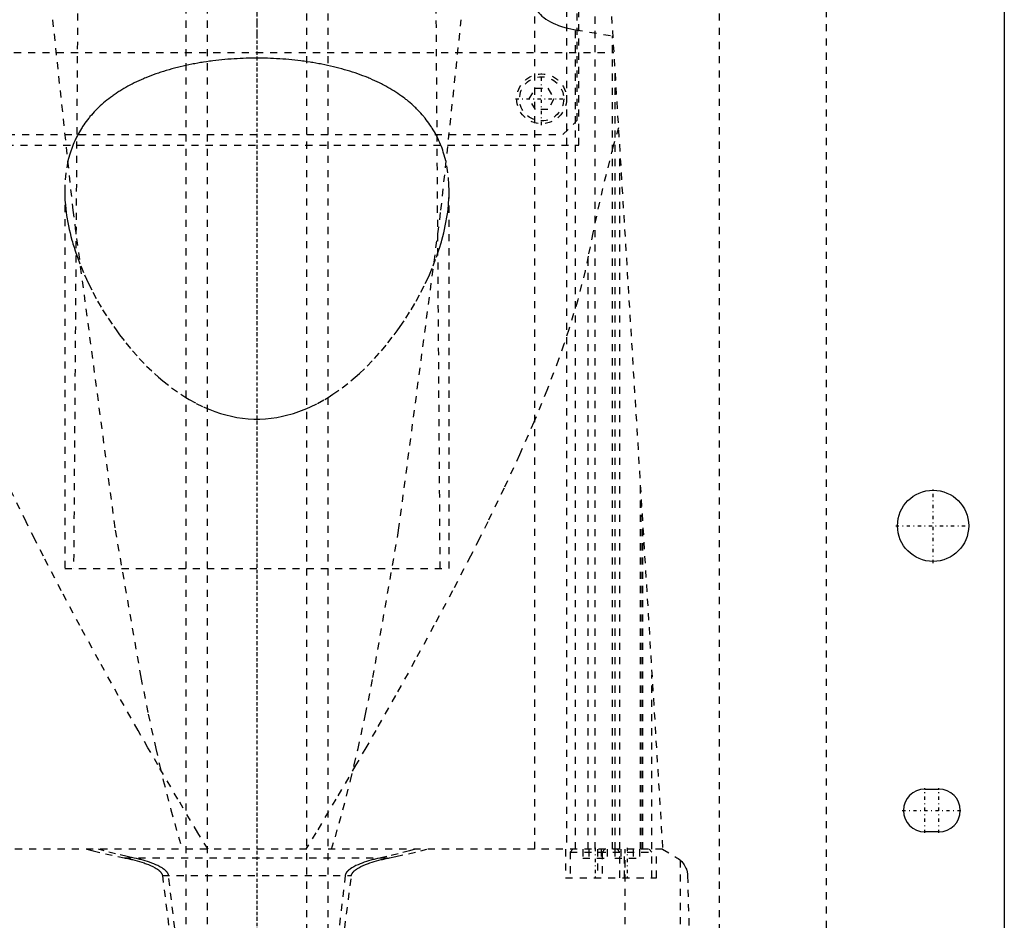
# Model space of a CAD drawing. Extents: x -105 to 105, y -137 to 442.
# Tile 6 of 10: x -33 to 105, y 67 to 194. Entities that reach past the tile are written whole.
import ezdxf

# ---------------------------------------------------------------- set-up
doc = ezdxf.new("R2010")
doc.units = 0
doc.linetypes.add('CENTER', pattern=[1.5, 0.45, -0.5, 0.05, -0.5])
doc.linetypes.add('DASHED', pattern=[2, 1, -1])
for name, color, linetype in [('AM_0', 7, 'CONTINUOUS'), ('AM_3', 7, 'DASHED'), ('AM_7', 7, 'CENTER')]:
    doc.layers.add(name, color=color, linetype=linetype)

msp = doc.modelspace()

# ---------------------------------------------------------------- linework, layer by layer
at = {"layer": 'AM_0', "color": 7, "linetype": 'CONTINUOUS'}
for p, q in [((105, 311.5), (105, 21.5)), ((93.82, 85.5), (95.82, 85.5)), ((95.82, 79.5), (93.82, 79.5))]:
    msp.add_line(p, q, dxfattribs=at)
msp.add_circle((95, 122.5), 5, dxfattribs=at)
for centre, start, end in [((93.82, 82.5), 90, 270), ((95.82, 82.5), 270, 90)]:
    msp.add_arc(centre, 3, start, end, dxfattribs=at)
at = {"layer": 'AM_3', "color": 6, "linetype": 'DASHED'}
for p, q in [((-7, 415.5), (-7, -110.5)), ((7, -110.5), (7, 415.5)), ((-10, 403.5), (-10, -70.5)), ((10, -70.5), (10, 403.5)), ((65, 37.5), (65, 292.5)), ((80, 30), (80, 291.5)), ((45.21, 176), (45.21, 269)), ((45, 179.5), (45, 265.5)), ((43.5, 247.02), (43.5, 77.05)), ((47, 240), (57, 77.05)), ((47.5, 77.05), (47.5, 200.01)), ((-25.18, 196.5), (-25.75, 116.5)), ((25.75, 116.5), (25.18, 196.5)), ((39, 196.08), (39, 77.05)), ((44.74, 77.05), (44.74, 192.21)), ((44.74, 192.21), (49.99, 191.33)), ((49.95, 77.05), (49.95, 191.34)), ((-50.13, 189), (50.13, 189)), ((50.31, 77.05), (50.31, 186.12)), ((38.27, 182.5), (39.13, 184)), ((39.13, 184), (40.87, 184)), ((40.87, 184), (41.73, 182.5)), ((39.13, 181), (38.27, 182.5)), ((41.73, 182.5), (40.87, 181)), ((40.87, 181), (39.13, 181)), ((43, 177.5), (45, 179.5)), ((-43, 177.5), (43, 177.5)), ((-45.21, 176), (45.21, 176)), ((51, 77.05), (51, 174.82)), ((-27, 169.6), (-27, 116.5)), ((27, 116.5), (27, 169.6)), ((46.53, 77.05), (46.53, 160.38)), ((53.88, 77.05), (53.88, 127.93)), ((54, 77.05), (54, 125.94)), ((54.2, 77.05), (54.2, 122.75)), ((-27, 116.5), (27, 116.5)), ((55.5, 77.05), (55.5, 101.49)), ((57, 77.05), (-57, 77.05)), ((43.35, 77.05), (43.35, 73.05)), ((44.4, 77.05), (44, 76.65)), ((44, 76.65), (44, 73.05)), ((44, 76.65), (55.5, 76.65)), ((45.77, 77.05), (45.77, 75.8)), ((46.63, 77.05), (46.63, 75.8)), ((47.85, 77.05), (47.85, 73.05)), ((48.37, 77.05), (48.37, 75.8)), ((48.9, 77.05), (48.5, 76.65)), ((48.5, 76.65), (48.5, 73.05)), ((49.23, 77.05), (49.23, 75.8)), ((50.27, 77.05), (50.27, 75.8)), ((51, 76.65), (50.6, 77.05)), ((51, 73.05), (51, 76.65)), ((51.13, 77.05), (51.13, 75.8)), ((51.65, 73.05), (51.65, 77.05)), ((51.74, 16.5), (51.74, 77.05)), ((52.87, 77.05), (52.87, 75.8)), ((53.73, 77.05), (53.73, 75.8)), ((55.5, 76.65), (55.1, 77.05)), ((55.5, 73.05), (55.5, 76.65)), ((56.15, 73.05), (56.15, 77.05)), ((57, 77.05), (59, 75.85)), ((-18.65, 75.85), (18.65, 75.85)), ((45.77, 75.8), (49.23, 75.8)), ((50.27, 75.8), (53.73, 75.8)), ((59.5, 16.5), (59.5, 75.49)), ((-13.28, 73.35), (13.28, 73.35)), ((60.5, 73.35), (62, 16.5)), ((43.35, 73.05), (56.15, 73.05))]:
    msp.add_line(p, q, dxfattribs=at)
for points in [[(39, 196.08, 0), (39, 195.97, 0), (39.03, 195.74, 0), (39.09, 195.5, 0), (39.13, 195.39, 0), (39.17, 195.27, 0), (39.29, 195.04, 0), (39.44, 194.8, 0), (39.61, 194.57, 0), (39.82, 194.35, 0), (40.05, 194.13, 0), (40.18, 194.02, 0), (40.31, 193.91, 0), (40.6, 193.71, 0), (40.91, 193.51, 0), (41.24, 193.33, 0), (41.6, 193.15, 0), (41.97, 192.99, 0), (42.17, 192.91, 0), (42.37, 192.83, 0), (42.81, 192.68, 0), (43.26, 192.54, 0), (43.5, 192.48, 0)], [(-28.71, 193.62, 0), (-25.86, 166.85, 0), (-19.91, 121.9, 0), (-16.3, 101.17, 0), (-15.26, 96.01, 0), (-14.21, 91.19, 0), (-13.68, 88.91, 0), (-13.15, 86.72, 0), (-12.09, 82.59, 0), (-11.02, 78.81, 0), (-10.49, 77.05, 0)], [(10.49, 77.05, 0), (11.02, 78.81, 0), (12.09, 82.59, 0), (13.15, 86.72, 0), (13.68, 88.91, 0), (14.21, 91.19, 0), (15.26, 96.01, 0), (16.3, 101.17, 0), (19.91, 121.9, 0), (25.86, 166.85, 0), (28.71, 193.62, 0)], [(43.5, 192.48, 0), (43.7, 192.43, 0), (44.11, 192.33, 0), (44.53, 192.25, 0), (44.74, 192.21, 0)], [(0, 188.22, 0), (-0.21, 188.22, 0), (-0.63, 188.21, 0), (-1.06, 188.21, 0), (-1.27, 188.2, 0), (-1.49, 188.2, 0), (-1.91, 188.18, 0), (-2.34, 188.16, 0), (-2.77, 188.14, 0), (-3.2, 188.12, 0), (-3.63, 188.09, 0), (-3.85, 188.07, 0), (-4.07, 188.06, 0), (-4.5, 188.02, 0), (-4.93, 187.98, 0), (-5.36, 187.93, 0), (-5.78, 187.89, 0), (-6.21, 187.83, 0), (-6.42, 187.81, 0), (-6.64, 187.78, 0), (-7.06, 187.72, 0), (-7.48, 187.65, 0), (-7.7, 187.62, 0), (-7.91, 187.59, 0), (-8.32, 187.51, 0), (-8.74, 187.44, 0), (-8.95, 187.4, 0), (-9.15, 187.36, 0), (-9.56, 187.28, 0), (-9.97, 187.19, 0), (-10.38, 187.1, 0), (-10.78, 187.01, 0), (-11.17, 186.91, 0), (-11.37, 186.86, 0), (-11.57, 186.81, 0), (-11.96, 186.7, 0), (-12.34, 186.59, 0), (-12.73, 186.48, 0), (-13.1, 186.36, 0), (-13.48, 186.25, 0), (-13.66, 186.18, 0), (-13.84, 186.12, 0), (-14.21, 186, 0), (-14.56, 185.87, 0), (-14.92, 185.74, 0), (-15.26, 185.6, 0), (-15.6, 185.46, 0), (-15.77, 185.39, 0), (-15.94, 185.32, 0), (-16.27, 185.18, 0), (-16.6, 185.03, 0), (-16.91, 184.88, 0), (-17.23, 184.73, 0), (-17.53, 184.58, 0), (-17.68, 184.5, 0), (-17.83, 184.42, 0), (-18.13, 184.26, 0), (-18.42, 184.1, 0), (-18.7, 183.94, 0), (-18.98, 183.77, 0), (-19.25, 183.6, 0), (-19.39, 183.52, 0), (-19.52, 183.43, 0), (-19.79, 183.25, 0), (-20.05, 183.07, 0), (-20.18, 182.98, 0), (-20.31, 182.89, 0), (-20.57, 182.7, 0), (-20.82, 182.52, 0), (-20.94, 182.42, 0), (-21.06, 182.32, 0), (-21.3, 182.13, 0), (-21.54, 181.93, 0), (-21.77, 181.73, 0), (-22, 181.52, 0), (-22.22, 181.31, 0), (-22.33, 181.21, 0), (-22.44, 181.1, 0), (-22.65, 180.89, 0), (-22.85, 180.67, 0), (-23.06, 180.45, 0), (-23.25, 180.23, 0), (-23.45, 180, 0), (-23.54, 179.89, 0), (-23.63, 179.78, 0), (-23.81, 179.54, 0), (-23.99, 179.31, 0), (-24.16, 179.08, 0), (-24.33, 178.84, 0), (-24.49, 178.6, 0), (-24.57, 178.47, 0), (-24.64, 178.35, 0), (-24.79, 178.11, 0), (-24.94, 177.86, 0), (-25.08, 177.61, 0), (-25.21, 177.36, 0), (-25.34, 177.1, 0), (-25.41, 176.97, 0), (-25.47, 176.85, 0), (-25.59, 176.59, 0), (-25.7, 176.33, 0), (-25.81, 176.07, 0), (-25.92, 175.8, 0), (-26.01, 175.54, 0), (-26.06, 175.4, 0), (-26.11, 175.27, 0), (-26.2, 175, 0), (-26.28, 174.73, 0), (-26.32, 174.59, 0), (-26.54, 173.78, 0), (-26.84, 172.11, 0), (-26.98, 170.44, 0), (-27, 169.6, 0)], [(27, 169.6, 0), (26.98, 170.44, 0), (26.84, 172.12, 0), (26.54, 173.78, 0), (26.32, 174.6, 0), (26.28, 174.74, 0), (26.19, 175.01, 0), (26.1, 175.28, 0), (26.06, 175.41, 0), (26.01, 175.55, 0), (25.91, 175.81, 0), (25.81, 176.08, 0), (25.7, 176.34, 0), (25.58, 176.6, 0), (25.46, 176.86, 0), (25.4, 176.99, 0), (25.34, 177.12, 0), (25.21, 177.37, 0), (25.07, 177.63, 0), (24.93, 177.88, 0), (24.78, 178.13, 0), (24.63, 178.37, 0), (24.55, 178.49, 0), (24.48, 178.62, 0), (24.31, 178.86, 0), (24.15, 179.1, 0), (23.97, 179.33, 0), (23.8, 179.57, 0), (23.62, 179.8, 0), (23.52, 179.91, 0), (23.43, 180.02, 0), (23.24, 180.25, 0), (23.04, 180.47, 0), (22.84, 180.69, 0), (22.63, 180.91, 0), (22.42, 181.12, 0), (22.31, 181.23, 0), (22.2, 181.33, 0), (21.98, 181.54, 0), (21.75, 181.74, 0), (21.52, 181.94, 0), (21.28, 182.14, 0), (21.04, 182.34, 0), (20.92, 182.43, 0), (20.8, 182.53, 0), (20.55, 182.72, 0), (20.3, 182.9, 0), (20.17, 182.99, 0), (20.04, 183.08, 0), (19.78, 183.26, 0), (19.51, 183.44, 0), (19.38, 183.52, 0), (19.24, 183.61, 0), (18.97, 183.78, 0), (18.69, 183.94, 0), (18.4, 184.11, 0), (18.11, 184.27, 0), (17.82, 184.43, 0), (17.66, 184.51, 0), (17.51, 184.59, 0), (17.2, 184.74, 0), (16.89, 184.9, 0), (16.57, 185.05, 0), (16.24, 185.19, 0), (15.91, 185.34, 0), (15.74, 185.41, 0), (15.57, 185.48, 0), (15.23, 185.62, 0), (14.88, 185.75, 0), (14.52, 185.88, 0), (14.16, 186.01, 0), (13.8, 186.14, 0), (13.62, 186.2, 0), (13.43, 186.26, 0), (13.06, 186.38, 0), (12.68, 186.49, 0), (12.3, 186.6, 0), (11.92, 186.71, 0), (11.53, 186.82, 0), (11.33, 186.87, 0), (11.14, 186.92, 0), (10.74, 187.01, 0), (10.34, 187.11, 0), (9.94, 187.2, 0), (9.53, 187.28, 0), (9.12, 187.37, 0), (8.92, 187.41, 0), (8.71, 187.44, 0), (8.3, 187.52, 0), (7.88, 187.59, 0), (7.67, 187.62, 0), (7.46, 187.66, 0), (7.04, 187.72, 0), (6.62, 187.78, 0), (6.4, 187.81, 0), (6.19, 187.84, 0), (5.77, 187.89, 0), (5.34, 187.94, 0), (4.91, 187.98, 0), (4.48, 188.02, 0), (4.06, 188.06, 0), (3.84, 188.07, 0), (3.63, 188.09, 0), (3.2, 188.12, 0), (2.77, 188.14, 0), (2.34, 188.16, 0), (1.91, 188.18, 0), (1.48, 188.2, 0), (1.27, 188.2, 0), (1.06, 188.21, 0), (0.63, 188.21, 0), (0.21, 188.22, 0), (0, 188.22, 0)], [(50.78, 178.45, 0), (50.02, 175.73, 0), (48.56, 169.92, 0), (47.19, 163.67, 0), (46.53, 160.38, 0)], [(-27, 169.6, 0), (-27, 169.37, 0), (-26.99, 168.92, 0), (-26.97, 168.47, 0), (-26.96, 168.23, 0), (-26.94, 168, 0), (-26.9, 167.54, 0), (-26.85, 167.06, 0), (-26.8, 166.59, 0), (-26.73, 166.11, 0), (-26.65, 165.62, 0), (-26.61, 165.38, 0), (-26.56, 165.14, 0), (-26.47, 164.65, 0), (-26.36, 164.15, 0), (-26.24, 163.65, 0), (-26.12, 163.15, 0), (-25.98, 162.65, 0), (-25.91, 162.4, 0), (-25.84, 162.15, 0), (-25.68, 161.64, 0), (-25.52, 161.13, 0), (-25.43, 160.88, 0)], [(25.43, 160.88, 0), (25.52, 161.13, 0), (25.68, 161.64, 0), (25.84, 162.15, 0), (25.91, 162.4, 0), (25.98, 162.65, 0), (26.12, 163.15, 0), (26.24, 163.65, 0), (26.36, 164.15, 0), (26.47, 164.65, 0), (26.56, 165.14, 0), (26.61, 165.38, 0), (26.65, 165.62, 0), (26.73, 166.11, 0), (26.8, 166.59, 0), (26.85, 167.06, 0), (26.9, 167.54, 0), (26.94, 168, 0), (26.96, 168.23, 0), (26.97, 168.47, 0), (26.99, 168.92, 0), (27, 169.37, 0), (27, 169.6, 0)], [(-25.43, 160.88, 0), (-25.22, 160.26, 0), (-24.75, 159.03, 0), (-24.23, 157.79, 0), (-23.95, 157.17, 0), (-23.66, 156.55, 0), (-23.04, 155.32, 0), (-22.38, 154.09, 0), (-21.67, 152.87, 0), (-20.91, 151.67, 0), (-20.12, 150.49, 0), (-19.7, 149.91, 0), (-19.28, 149.33, 0), (-18.41, 148.2, 0), (-17.5, 147.11, 0), (-16.53, 146.03, 0), (-15.5, 144.95, 0), (-14.39, 143.89, 0), (-13.81, 143.37, 0), (-13.21, 142.87, 0), (-11.98, 141.89, 0), (-10.67, 140.98, 0), (-10, 140.55, 0)], [(10, 140.55, 0), (10.67, 140.98, 0), (11.98, 141.89, 0), (13.21, 142.87, 0), (13.81, 143.37, 0), (14.39, 143.89, 0), (15.5, 144.95, 0), (16.53, 146.03, 0), (17.5, 147.11, 0), (18.41, 148.2, 0), (19.28, 149.33, 0), (19.7, 149.91, 0), (20.12, 150.49, 0), (20.91, 151.67, 0), (21.67, 152.87, 0), (22.38, 154.09, 0), (23.04, 155.32, 0), (23.66, 156.55, 0), (23.95, 157.17, 0), (24.23, 157.79, 0), (24.75, 159.03, 0), (25.22, 160.26, 0), (25.43, 160.88, 0)], [(-6.87, 77.05, 0), (-8.29, 79.37, 0), (-11.1, 84.09, 0), (-13.91, 88.89, 0), (-15.31, 91.32, 0), (-16.7, 93.75, 0), (-19.47, 98.65, 0), (-22.2, 103.56, 0), (-24.87, 108.47, 0), (-27.48, 113.37, 0), (-30, 118.23, 0), (-31.22, 120.64, 0), (-32.42, 123.04, 0), (-34.72, 127.8, 0), (-36.88, 132.47, 0), (-38.89, 137.05, 0), (-40.73, 141.53, 0), (-42.38, 145.88, 0), (-43.13, 148.01, 0), (-43.83, 150.11, 0), (-45.07, 154.24, 0), (-46.11, 158.34, 0), (-46.53, 160.38, 0)], [(46.53, 160.38, 0), (46.11, 158.34, 0), (45.07, 154.24, 0), (43.83, 150.11, 0), (43.13, 148.01, 0), (42.38, 145.88, 0), (40.73, 141.53, 0), (38.89, 137.05, 0), (36.88, 132.47, 0), (34.72, 127.8, 0), (32.42, 123.04, 0), (31.22, 120.64, 0), (30, 118.23, 0), (27.48, 113.37, 0), (24.87, 108.47, 0), (22.2, 103.56, 0), (19.47, 98.65, 0), (16.7, 93.75, 0), (15.31, 91.32, 0), (13.91, 88.89, 0), (11.1, 84.09, 0), (8.29, 79.37, 0), (6.87, 77.05, 0)], [(-10, 140.55, 0), (-9.52, 140.26, 0), (-8.53, 139.71, 0), (-7.52, 139.22, 0), (-7, 138.99, 0)], [(7, 138.99, 0), (7.52, 139.22, 0), (8.53, 139.71, 0), (9.52, 140.26, 0), (10, 140.55, 0)], [(-7, 138.99, 0), (-6.63, 138.83, 0), (-5.89, 138.55, 0), (-5.13, 138.3, 0), (-4.75, 138.18, 0), (-4.36, 138.08, 0), (-3.59, 137.89, 0), (-2.8, 137.74, 0), (-2.01, 137.62, 0), (-1.21, 137.54, 0), (-0.41, 137.5, 0), (0, 137.5, 0), (0.41, 137.5, 0), (1.21, 137.54, 0), (2.01, 137.62, 0), (2.8, 137.74, 0), (3.59, 137.89, 0), (4.36, 138.08, 0), (4.75, 138.18, 0), (5.13, 138.3, 0), (5.89, 138.55, 0), (6.63, 138.83, 0), (7, 138.99, 0)], [(-23.87, 77.05, 0), (-23.02, 76.83, 0), (-21.29, 76.41, 0), (-19.54, 76.03, 0), (-18.65, 75.85, 0)], [(-17.41, 75.85, 0), (-18.23, 76.03, 0), (-19.85, 76.41, 0), (-21.46, 76.83, 0), (-22.25, 77.05, 0)], [(22.25, 77.05, 0), (21.46, 76.83, 0), (19.85, 76.41, 0), (18.23, 76.03, 0), (17.41, 75.85, 0)], [(18.65, 75.85, 0), (19.54, 76.03, 0), (21.29, 76.41, 0), (23.02, 76.83, 0), (23.87, 77.05, 0)], [(-18.65, 75.85, 0), (-18.49, 75.82, 0), (-18.15, 75.75, 0), (-17.81, 75.67, 0), (-17.64, 75.63, 0), (-17.48, 75.59, 0), (-17.14, 75.51, 0), (-16.81, 75.42, 0), (-16.49, 75.32, 0), (-16.17, 75.22, 0), (-15.85, 75.12, 0), (-15.7, 75.06, 0), (-15.54, 75.01, 0), (-15.24, 74.89, 0), (-14.93, 74.76, 0), (-14.62, 74.61, 0), (-14.31, 74.44, 0), (-14.13, 74.34, 0), (-14.08, 74.31, 0), (-14.03, 74.27, 0), (-14.01, 74.26, 0), (-13.98, 74.24, 0), (-13.94, 74.21, 0), (-13.89, 74.17, 0), (-13.87, 74.16, 0), (-13.84, 74.14, 0), (-13.8, 74.11, 0), (-13.76, 74.07, 0), (-13.74, 74.05, 0), (-13.71, 74.03, 0), (-13.67, 74, 0), (-13.63, 73.96, 0), (-13.59, 73.92, 0), (-13.56, 73.88, 0), (-13.52, 73.84, 0), (-13.5, 73.81, 0), (-13.48, 73.79, 0), (-13.45, 73.74, 0), (-13.41, 73.7, 0), (-13.38, 73.65, 0), (-13.35, 73.59, 0), (-13.33, 73.54, 0), (-13.32, 73.52, 0), (-13.32, 73.51, 0), (-13.31, 73.5, 0), (-13.31, 73.49, 0), (-13.31, 73.49, 0), (-13.31, 73.48, 0), (-13.31, 73.47, 0), (-13.3, 73.47, 0), (-13.3, 73.46, 0), (-13.3, 73.45, 0), (-13.29, 73.44, 0), (-13.29, 73.43, 0), (-13.29, 73.43, 0), (-13.29, 73.42, 0), (-13.29, 73.41, 0), (-13.29, 73.4, 0), (-13.28, 73.39, 0), (-13.28, 73.38, 0), (-13.28, 73.38, 0), (-13.28, 73.37, 0), (-13.28, 73.36, 0), (-13.28, 73.35, 0), (-13.28, 73.35, 0)], [(-12.4, 73.35, 0), (-12.4, 73.35, 0), (-12.4, 73.36, 0), (-12.4, 73.37, 0), (-12.4, 73.38, 0), (-12.4, 73.38, 0), (-12.41, 73.39, 0), (-12.41, 73.4, 0), (-12.41, 73.43, 0), (-12.43, 73.48, 0), (-12.44, 73.51, 0), (-12.45, 73.53, 0), (-12.47, 73.58, 0), (-12.49, 73.63, 0), (-12.52, 73.68, 0), (-12.55, 73.73, 0), (-12.58, 73.78, 0), (-12.6, 73.8, 0), (-12.61, 73.82, 0), (-12.65, 73.86, 0), (-12.68, 73.9, 0), (-12.72, 73.94, 0), (-12.75, 73.98, 0), (-12.79, 74.02, 0), (-12.81, 74.04, 0), (-12.83, 74.05, 0), (-12.87, 74.09, 0), (-12.91, 74.12, 0), (-12.93, 74.14, 0), (-12.95, 74.16, 0), (-12.99, 74.19, 0), (-13.04, 74.22, 0), (-13.06, 74.24, 0), (-13.08, 74.26, 0), (-13.13, 74.29, 0), (-13.17, 74.32, 0), (-13.33, 74.43, 0), (-13.62, 74.59, 0), (-13.92, 74.75, 0), (-14.21, 74.88, 0), (-14.49, 75, 0), (-14.64, 75.06, 0), (-14.78, 75.11, 0), (-15.08, 75.22, 0), (-15.38, 75.32, 0), (-15.68, 75.41, 0), (-15.99, 75.51, 0), (-16.3, 75.59, 0), (-16.46, 75.63, 0), (-16.61, 75.67, 0), (-16.93, 75.75, 0), (-17.25, 75.82, 0), (-17.41, 75.85, 0)], [(17.41, 75.85, 0), (17.25, 75.82, 0), (16.93, 75.75, 0), (16.61, 75.67, 0), (16.46, 75.63, 0), (16.3, 75.59, 0), (15.99, 75.51, 0), (15.68, 75.41, 0), (15.38, 75.32, 0), (15.08, 75.22, 0), (14.78, 75.11, 0), (14.64, 75.06, 0), (14.49, 75, 0), (14.21, 74.88, 0), (13.92, 74.75, 0), (13.62, 74.59, 0), (13.33, 74.43, 0), (13.17, 74.32, 0), (13.13, 74.29, 0), (13.08, 74.26, 0), (13.06, 74.24, 0), (13.04, 74.22, 0), (12.99, 74.19, 0), (12.95, 74.16, 0), (12.93, 74.14, 0), (12.91, 74.12, 0), (12.87, 74.09, 0), (12.83, 74.05, 0), (12.81, 74.04, 0), (12.79, 74.02, 0), (12.75, 73.98, 0), (12.72, 73.94, 0), (12.68, 73.9, 0), (12.65, 73.86, 0), (12.61, 73.82, 0), (12.6, 73.8, 0), (12.58, 73.78, 0), (12.55, 73.73, 0), (12.52, 73.68, 0), (12.49, 73.63, 0), (12.47, 73.58, 0), (12.45, 73.53, 0), (12.44, 73.51, 0), (12.43, 73.48, 0), (12.41, 73.43, 0), (12.41, 73.4, 0), (12.41, 73.39, 0), (12.4, 73.38, 0), (12.4, 73.38, 0), (12.4, 73.37, 0), (12.4, 73.36, 0), (12.4, 73.35, 0), (12.4, 73.35, 0)], [(13.28, 73.35, 0), (13.28, 73.35, 0), (13.28, 73.36, 0), (13.28, 73.37, 0), (13.28, 73.38, 0), (13.28, 73.38, 0), (13.28, 73.39, 0), (13.29, 73.4, 0), (13.29, 73.41, 0), (13.29, 73.42, 0), (13.29, 73.43, 0), (13.29, 73.43, 0), (13.29, 73.44, 0), (13.3, 73.45, 0), (13.3, 73.46, 0), (13.3, 73.47, 0), (13.31, 73.47, 0), (13.31, 73.48, 0), (13.31, 73.49, 0), (13.31, 73.49, 0), (13.31, 73.5, 0), (13.32, 73.51, 0), (13.32, 73.52, 0), (13.33, 73.54, 0), (13.35, 73.59, 0), (13.38, 73.65, 0), (13.41, 73.7, 0), (13.45, 73.74, 0), (13.48, 73.79, 0), (13.5, 73.81, 0), (13.52, 73.84, 0), (13.56, 73.88, 0), (13.59, 73.92, 0), (13.63, 73.96, 0), (13.67, 74, 0), (13.71, 74.03, 0), (13.74, 74.05, 0), (13.76, 74.07, 0), (13.8, 74.11, 0), (13.84, 74.14, 0), (13.87, 74.16, 0), (13.89, 74.17, 0), (13.94, 74.21, 0), (13.98, 74.24, 0), (14.01, 74.26, 0), (14.03, 74.27, 0), (14.08, 74.31, 0), (14.13, 74.34, 0), (14.31, 74.44, 0), (14.62, 74.61, 0), (14.93, 74.76, 0), (15.24, 74.89, 0), (15.54, 75.01, 0), (15.7, 75.06, 0), (15.85, 75.12, 0), (16.17, 75.22, 0), (16.49, 75.32, 0), (16.81, 75.42, 0), (17.14, 75.51, 0), (17.48, 75.59, 0), (17.64, 75.63, 0), (17.81, 75.67, 0), (18.15, 75.75, 0), (18.49, 75.82, 0), (18.65, 75.85, 0)], [(59, 75.85, 0), (59.16, 75.75, 0), (59.38, 75.59, 0), (59.49, 75.5, 0), (59.5, 75.49, 0)], [(59.5, 75.49, 0), (59.68, 75.31, 0), (60.04, 74.85, 0), (60.23, 74.5, 0), (60.28, 74.38, 0), (60.33, 74.24, 0), (60.36, 74.17, 0), (60.38, 74.09, 0), (60.43, 73.91, 0), (60.46, 73.76, 0), (60.47, 73.71, 0), (60.47, 73.65, 0), (60.48, 73.62, 0), (60.48, 73.59, 0), (60.49, 73.55, 0), (60.49, 73.54, 0), (60.49, 73.52, 0), (60.49, 73.52, 0), (60.49, 73.51, 0), (60.49, 73.5, 0), (60.49, 73.48, 0), (60.49, 73.47, 0), (60.5, 73.45, 0), (60.5, 73.43, 0), (60.5, 73.42, 0), (60.5, 73.41, 0), (60.5, 73.4, 0), (60.5, 73.39, 0), (60.5, 73.39, 0), (60.5, 73.39, 0), (60.5, 73.39, 0), (60.5, 73.38, 0), (60.5, 73.38, 0), (60.5, 73.37, 0), (60.5, 73.37, 0), (60.5, 73.37, 0), (60.5, 73.36, 0), (60.5, 73.36, 0), (60.5, 73.36, 0), (60.5, 73.35, 0), (60.5, 73.35, 0)], [(-13.28, 73.35, 0), (-11.09, 56.03, 0)], [(-10.36, 56.04, 0), (-12.4, 73.35, 0)], [(12.4, 73.35, 0), (10.36, 56.04, 0)], [(11.09, 56.03, 0), (13.28, 73.35, 0)]]:
    msp.add_polyline3d(points, dxfattribs=at)
for radius in [3.5, 3.1]:
    msp.add_circle((40, 182.5), radius, dxfattribs=at)
at = {"layer": 'AM_7', "color": 4, "linetype": 'CENTER'}
for p, q in [((0, 441.8), (0, -136.8)), ((0, 334.05), (0, -16.93)), ((0, 305.18), (0, 191.32)), ((0, 242.7), (0, -37.19)), ((40, 178.82), (40, 186.18)), ((36.33, 182.5), (43.67, 182.5)), ((95, 117.25), (95, 127.75)), ((89.75, 122.5), (100.25, 122.5)), ((93.82, 79.35), (93.82, 85.65)), ((95.82, 79.35), (95.82, 85.65)), ((90.67, 82.5), (98.97, 82.5)), ((47.5, 77.25), (47.5, 72.85)), ((52, 77.25), (52, 72.85))]:
    msp.add_line(p, q, dxfattribs=at)

doc.saveas('drawing.dxf')
